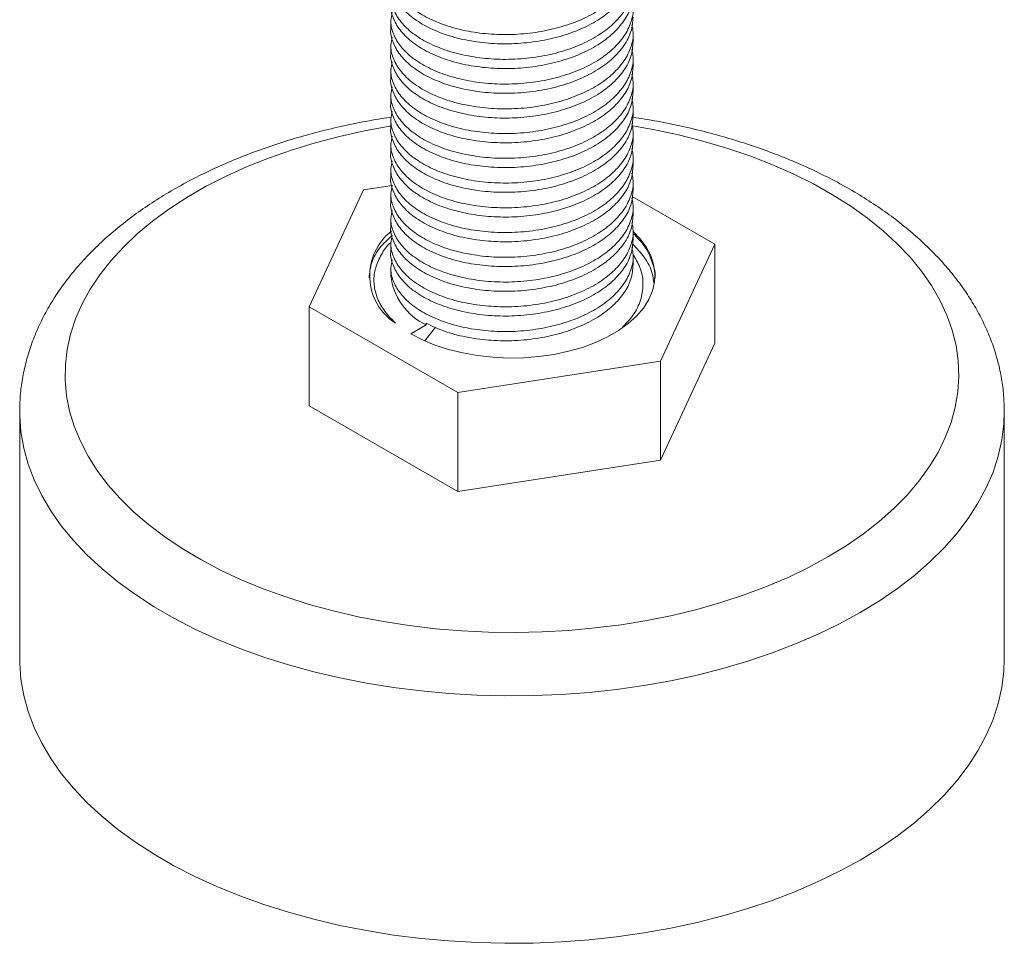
# Model space of a CAD drawing. Header units: millimetres. Extents: x 0 to 210, y 0 to 297.
# Tile 6 of 8: x 124 to 156, y 143 to 174. Entities that reach past the tile are written whole.
import ezdxf

# ---------------------------------------------------------------- set-up
doc = ezdxf.new("R2010")
doc.units = ezdxf.units.MM

msp = doc.modelspace()

# ---------------------------------------------------------------- linework, layer by layer
at = {"color": 7, "linetype": 'Continuous', "lineweight": 15}
for p, q in [((135.922, 173.628), (135.922, 173.322)), ((143.922, 172.914), (143.922, 173.219)), ((135.922, 172.811), (135.922, 172.506)), ((143.922, 172.098), (143.922, 172.403)), ((135.922, 171.994), (135.922, 171.689)), ((143.922, 171.281), (143.922, 171.586)), ((135.922, 171.178), (135.922, 170.873)), ((143.922, 170.465), (143.922, 170.77)), ((135.922, 170.361), (135.922, 170.056)), ((143.922, 169.648), (143.922, 169.953)), ((135.922, 169.545), (135.922, 169.24)), ((143.922, 168.831), (143.922, 169.137)), ((135.922, 168.728), (135.922, 168.423)), ((135.023, 168.032), (133.23, 164.168)), ((135.966, 168.177), (135.023, 168.032)), ((143.922, 168.015), (143.922, 168.32)), ((135.922, 167.912), (135.922, 167.607)), ((146.614, 166.239), (143.889, 167.812)), ((143.922, 167.198), (143.922, 167.503)), ((135.922, 167.095), (135.922, 166.79)), ((143.922, 166.382), (143.922, 166.687)), ((135.922, 166.279), (135.922, 165.974)), ((144.821, 162.375), (146.614, 166.239)), ((146.614, 166.239), (146.614, 162.972)), ((143.922, 165.565), (143.922, 165.87)), ((135.922, 165.462), (135.922, 165.203)), ((133.23, 164.168), (138.129, 161.34)), ((133.23, 164.168), (133.23, 160.902)), ((137.093, 163.571), (136.585, 163.277)), ((137.398, 163.494), (137.039, 163.047)), ((137.093, 163.571), (137.093, 163.626)), ((144.821, 159.109), (146.614, 162.972)), ((138.129, 161.34), (144.821, 162.375)), ((144.821, 162.375), (144.821, 159.109)), ((138.129, 161.34), (138.129, 158.074)), ((133.23, 160.902), (138.129, 158.074)), ((123.672, 160.712), (123.672, 160.731)), ((123.672, 160.712), (123.672, 152.547)), ((156.172, 160.738), (156.172, 160.712)), ((156.172, 152.547), (156.172, 160.712)), ((138.129, 158.074), (144.821, 159.109))]:
    msp.add_line(p, q, dxfattribs=at)
at = {"color": 8, "linetype": 'Continuous', "lineweight": 15, "flags": 128}
for points in [[(135.922, 170.133), (135.891, 170.128), (135.05, 169.974), (134.226, 169.792), (133.423, 169.581), (132.642, 169.343), (131.888, 169.079), (131.163, 168.788), (130.469, 168.474), (129.809, 168.136), (129.184, 167.775), (128.599, 167.394), (128.054, 166.994), (127.551, 166.575), (127.093, 166.14), (126.681, 165.689), (126.316, 165.225), (125.999, 164.75), (125.733, 164.264), (125.517, 163.77), (125.353, 163.269), (125.241, 162.764), (125.182, 162.256), (125.175, 161.746), (125.222, 161.237), (125.32, 160.731), (125.471, 160.229), (125.674, 159.733), (125.928, 159.246), (126.232, 158.767), (126.585, 158.3), (126.986, 157.846), (127.432, 157.407), (127.924, 156.984), (128.459, 156.579), (129.034, 156.192), (129.649, 155.827), (130.3, 155.483), (130.986, 155.163), (131.704, 154.866), (132.451, 154.595), (133.225, 154.35), (134.023, 154.133), (134.842, 153.943), (135.68, 153.782), (136.532, 153.65), (137.397, 153.548), (138.27, 153.476), (139.15, 153.434), (140.032, 153.423), (140.914, 153.442), (141.792, 153.491), (142.664, 153.571), (143.526, 153.68), (144.375, 153.82), (145.208, 153.988), (146.022, 154.185), (146.814, 154.409), (147.581, 154.66), (148.322, 154.938), (149.032, 155.24), (149.709, 155.567), (150.351, 155.916), (150.351, 155.916)], [(150.351, 155.916), (150.957, 156.287), (151.522, 156.678), (152.046, 157.088), (152.527, 157.515), (152.962, 157.959), (153.351, 158.416), (153.692, 158.886), (153.983, 159.367), (154.225, 159.857), (154.415, 160.354), (154.553, 160.857), (154.638, 161.365), (154.671, 161.874), (154.651, 162.383), (154.579, 162.891), (154.454, 163.395), (154.277, 163.894), (154.048, 164.386), (153.769, 164.87), (153.441, 165.342), (153.064, 165.803), (152.64, 166.25), (152.17, 166.681), (151.657, 167.096), (151.102, 167.492), (150.506, 167.868), (149.873, 168.222), (149.204, 168.555), (148.502, 168.863), (147.769, 169.147), (147.008, 169.405), (146.222, 169.636), (145.413, 169.84), (144.584, 170.016), (143.901, 170.136)], [(151.412, 154.079), (150.737, 153.711), (150.027, 153.366), (149.284, 153.045), (148.511, 152.749), (147.709, 152.479), (146.883, 152.236), (146.033, 152.02), (145.163, 151.833), (144.277, 151.675), (143.376, 151.546), (142.464, 151.447), (141.543, 151.378), (140.618, 151.34), (139.69, 151.333), (138.762, 151.355), (137.839, 151.409), (136.922, 151.493), (136.015, 151.607), (135.121, 151.75), (134.243, 151.923), (133.383, 152.125), (132.544, 152.354), (131.73, 152.611), (130.942, 152.894), (130.183, 153.203), (129.457, 153.536), (128.764, 153.892), (128.108, 154.271), (127.49, 154.671), (126.913, 155.091), (126.378, 155.529), (125.888, 155.983), (125.443, 156.454), (125.045, 156.938), (124.696, 157.434), (124.397, 157.941), (124.148, 158.457), (123.951, 158.981), (123.806, 159.51), (123.713, 160.043), (123.673, 160.579), (123.672, 160.712)], [(156.172, 160.712), (156.157, 160.311), (156.091, 159.776), (155.972, 159.245), (155.8, 158.718), (155.577, 158.198), (155.303, 157.687), (154.979, 157.185), (154.605, 156.694), (154.184, 156.217), (153.716, 155.754), (153.203, 155.307), (152.647, 154.879), (152.049, 154.469), (151.412, 154.079)]]:
    msp.add_lwpolyline(points, dxfattribs=at)
at = {"color": 7, "linetype": 'Continuous', "lineweight": 15, "flags": 128}
for points in [[(136.585, 163.277), (136.965, 163.08), (137.38, 162.908), (137.825, 162.763), (138.295, 162.646), (138.783, 162.56), (139.285, 162.504), (139.795, 162.48), (140.306, 162.488), (140.812, 162.528), (141.308, 162.599), (141.788, 162.701), (142.245, 162.832), (142.676, 162.991), (143.074, 163.176), (143.435, 163.385), (143.755, 163.615), (144.03, 163.864), (144.257, 164.128), (144.433, 164.405), (144.557, 164.691), (144.625, 164.984), (144.639, 165.279), (144.597, 165.573), (144.5, 165.862), (144.35, 166.144), (144.148, 166.415), (143.922, 166.649)], [(123.672, 152.547), (123.673, 152.413), (123.713, 151.878), (123.806, 151.345), (123.951, 150.816), (124.148, 150.292), (124.397, 149.776), (124.696, 149.269), (125.045, 148.772), (125.443, 148.288), (125.888, 147.818), (126.378, 147.363), (126.913, 146.925), (127.49, 146.506), (128.108, 146.106), (128.764, 145.727), (129.457, 145.37), (130.183, 145.037), (130.942, 144.729), (131.73, 144.445), (132.544, 144.189), (133.383, 143.959), (134.243, 143.758), (135.121, 143.585), (136.015, 143.441), (136.922, 143.327), (137.839, 143.244), (138.762, 143.19), (139.69, 143.167), (140.618, 143.175), (141.543, 143.213), (142.464, 143.282), (143.376, 143.381), (144.277, 143.509), (145.163, 143.668), (146.033, 143.855), (146.883, 144.07), (147.709, 144.314), (148.511, 144.584), (149.284, 144.88), (150.027, 145.201), (150.737, 145.546), (151.412, 145.914)], [(151.412, 145.914), (152.049, 146.303), (152.647, 146.713), (153.203, 147.142), (153.716, 147.589), (154.184, 148.051), (154.605, 148.529), (154.979, 149.019), (155.303, 149.521), (155.577, 150.033), (155.8, 150.553), (155.972, 151.08), (156.091, 151.611), (156.157, 152.145), (156.172, 152.547)]]:
    msp.add_lwpolyline(points, dxfattribs=at)
at = {"color": 7, "linetype": 'Continuous', "lineweight": 15}
for centre, radius, start, end in [((137.097, 165.194), 1.872, 128.1658, 236.9092), ((137.968, 165.435), 2.059, 186.4547, 244.8655)]:
    msp.add_arc(centre, radius, start, end, dxfattribs=at)
for points, knots in [([(135.968, 175.515), (135.947, 175.429), (135.893, 175.204), (135.978, 174.832), (136.201, 174.422), (136.575, 174.046), (137.075, 173.719), (137.685, 173.455), (138.381, 173.266), (139.137, 173.16), (139.921, 173.14), (140.707, 173.211), (141.462, 173.369), (142.158, 173.608), (142.769, 173.923), (143.269, 174.302), (143.642, 174.728), (143.866, 175.189), (143.95, 175.597), (143.898, 175.841), (143.88, 175.926)], [0, 0, 0, 0, 0.035207, 0.093106, 0.151427, 0.210204, 0.268301, 0.326397, 0.385174, 0.443495, 0.501394, 0.560125, 0.618628, 0.676428, 0.735067, 0.793707, 0.851507, 0.910009, 0.96874, 1, 1, 1, 1]), ([(143.921, 175.364), (143.906, 175.204), (143.877, 174.884), (143.639, 174.423), (143.27, 173.996), (142.768, 173.618), (142.158, 173.303), (141.462, 173.064), (140.707, 172.906), (139.921, 172.835), (139.137, 172.855), (138.381, 172.961), (137.685, 173.15), (137.075, 173.414), (136.575, 173.741), (136.199, 174.117), (135.985, 174.527), (135.896, 174.814), (135.922, 174.955), (135.922, 174.956)], [0, 0, 0, 0, 0.062603, 0.125271, 0.187186, 0.250001, 0.312816, 0.374731, 0.437399, 0.500311, 0.562333, 0.624806, 0.687768, 0.750001, 0.812234, 0.875195, 0.937669, 0.999691, 1, 1, 1, 1]), ([(135.968, 174.698), (135.947, 174.613), (135.893, 174.387), (135.978, 174.016), (136.201, 173.605), (136.575, 173.229), (137.075, 172.903), (137.685, 172.639), (138.381, 172.45), (139.137, 172.343), (139.921, 172.323), (140.707, 172.394), (141.462, 172.552), (142.158, 172.792), (142.769, 173.107), (143.269, 173.485), (143.642, 173.911), (143.866, 174.373), (143.95, 174.781), (143.898, 175.025), (143.88, 175.11)], [0, 0, 0, 0, 0.035207, 0.093106, 0.151427, 0.210204, 0.268301, 0.326397, 0.385174, 0.443495, 0.501394, 0.560125, 0.618628, 0.676428, 0.735067, 0.793707, 0.851507, 0.910009, 0.96874, 1, 1, 1, 1]), ([(143.921, 174.547), (143.906, 174.387), (143.877, 174.067), (143.639, 173.606), (143.27, 173.18), (142.768, 172.802), (142.158, 172.487), (141.462, 172.247), (140.707, 172.089), (139.921, 172.018), (139.137, 172.038), (138.381, 172.145), (137.685, 172.334), (137.075, 172.598), (136.575, 172.924), (136.199, 173.3), (135.985, 173.71), (135.896, 173.997), (135.922, 174.138), (135.922, 174.139)], [0, 0, 0, 0, 0.062603, 0.125271, 0.187186, 0.250001, 0.312816, 0.374731, 0.437399, 0.500311, 0.562333, 0.624806, 0.687768, 0.750001, 0.812234, 0.875195, 0.937669, 0.999691, 1, 1, 1, 1]), ([(135.968, 173.882), (135.947, 173.796), (135.893, 173.571), (135.978, 173.199), (136.201, 172.789), (136.575, 172.413), (137.075, 172.086), (137.685, 171.822), (138.381, 171.633), (139.137, 171.527), (139.921, 171.507), (140.707, 171.578), (141.462, 171.736), (142.158, 171.975), (142.769, 172.29), (143.269, 172.668), (143.642, 173.095), (143.866, 173.556), (143.95, 173.964), (143.898, 174.208), (143.88, 174.293)], [0, 0, 0, 0, 0.0352069, 0.0931058, 0.1514273, 0.2102041, 0.2683005, 0.326397, 0.3851738, 0.4434953, 0.5013942, 0.5601251, 0.6186279, 0.6764278, 0.7350672, 0.7937067, 0.8515066, 0.9100094, 0.9687403, 1, 1, 1, 1]), ([(143.921, 173.731), (143.906, 173.571), (143.877, 173.251), (143.639, 172.79), (143.27, 172.363), (142.768, 171.985), (142.158, 171.67), (141.462, 171.431), (140.707, 171.273), (139.921, 171.202), (139.137, 171.222), (138.381, 171.328), (137.685, 171.517), (137.075, 171.781), (136.575, 172.108), (136.199, 172.484), (135.985, 172.894), (135.896, 173.181), (135.922, 173.322), (135.922, 173.322)], [0, 0, 0, 0, 0.062603, 0.125271, 0.187186, 0.250001, 0.312816, 0.374731, 0.437399, 0.500311, 0.562333, 0.624806, 0.687768, 0.750001, 0.812234, 0.875195, 0.937669, 0.999691, 1, 1, 1, 1]), ([(135.968, 173.065), (135.947, 172.98), (135.893, 172.754), (135.978, 172.382), (136.201, 171.972), (136.575, 171.596), (137.075, 171.27), (137.685, 171.006), (138.381, 170.817), (139.137, 170.71), (139.921, 170.69), (140.707, 170.761), (141.462, 170.919), (142.158, 171.159), (142.769, 171.473), (143.269, 171.852), (143.642, 172.278), (143.866, 172.739), (143.95, 173.147), (143.898, 173.392), (143.88, 173.476)], [0, 0, 0, 0, 0.035207, 0.093106, 0.151427, 0.210204, 0.268301, 0.326397, 0.385174, 0.443495, 0.501394, 0.560125, 0.618628, 0.676428, 0.735067, 0.793707, 0.851507, 0.910009, 0.96874, 1, 1, 1, 1]), ([(143.921, 172.914), (143.906, 172.754), (143.877, 172.434), (143.639, 171.973), (143.27, 171.547), (142.768, 171.168), (142.158, 170.853), (141.462, 170.614), (140.707, 170.456), (139.921, 170.385), (139.137, 170.405), (138.381, 170.512), (137.685, 170.701), (137.075, 170.964), (136.575, 171.291), (136.199, 171.667), (135.985, 172.077), (135.896, 172.364), (135.922, 172.505), (135.922, 172.506)], [0, 0, 0, 0, 0.062603, 0.125271, 0.187186, 0.250001, 0.312816, 0.374731, 0.437399, 0.500311, 0.562333, 0.624806, 0.687768, 0.750001, 0.812234, 0.875195, 0.937669, 0.999691, 1, 1, 1, 1]), ([(135.968, 172.249), (135.947, 172.163), (135.893, 171.938), (135.978, 171.566), (136.201, 171.156), (136.575, 170.78), (137.075, 170.453), (137.685, 170.189), (138.381, 170), (139.137, 169.894), (139.921, 169.874), (140.707, 169.945), (141.462, 170.103), (142.158, 170.342), (142.769, 170.657), (143.269, 171.035), (143.642, 171.462), (143.866, 171.923), (143.95, 172.331), (143.898, 172.575), (143.88, 172.66)], [0, 0, 0, 0, 0.035207, 0.093106, 0.151427, 0.210204, 0.268301, 0.326397, 0.385174, 0.443495, 0.501394, 0.560125, 0.618628, 0.676428, 0.735067, 0.793707, 0.851507, 0.910009, 0.96874, 1, 1, 1, 1]), ([(143.921, 172.098), (143.906, 171.938), (143.877, 171.617), (143.639, 171.156), (143.27, 170.73), (142.768, 170.352), (142.158, 170.037), (141.462, 169.798), (140.707, 169.639), (139.921, 169.569), (139.137, 169.589), (138.381, 169.695), (137.685, 169.884), (137.075, 170.148), (136.575, 170.475), (136.199, 170.851), (135.985, 171.261), (135.896, 171.547), (135.922, 171.689), (135.922, 171.689)], [0, 0, 0, 0, 0.062603, 0.125271, 0.187186, 0.250001, 0.312816, 0.374731, 0.437399, 0.500311, 0.562333, 0.624806, 0.687768, 0.750001, 0.812234, 0.875195, 0.937669, 0.999691, 1, 1, 1, 1]), ([(135.968, 171.432), (135.947, 171.347), (135.893, 171.121), (135.978, 170.749), (136.201, 170.339), (136.575, 169.963), (137.075, 169.636), (137.685, 169.373), (138.381, 169.184), (139.137, 169.077), (139.921, 169.057), (140.707, 169.128), (141.462, 169.286), (142.158, 169.525), (142.769, 169.84), (143.269, 170.219), (143.642, 170.645), (143.866, 171.106), (143.95, 171.514), (143.898, 171.759), (143.88, 171.843)], [0, 0, 0, 0, 0.035207, 0.093106, 0.151427, 0.210204, 0.268301, 0.326397, 0.385174, 0.443495, 0.501394, 0.560125, 0.618628, 0.676428, 0.735067, 0.793707, 0.851507, 0.910009, 0.96874, 1, 1, 1, 1]), ([(143.921, 171.281), (143.906, 171.121), (143.877, 170.801), (143.639, 170.34), (143.27, 169.914), (142.768, 169.535), (142.158, 169.22), (141.462, 168.981), (140.707, 168.823), (139.921, 168.752), (139.137, 168.772), (138.381, 168.879), (137.685, 169.067), (137.075, 169.331), (136.575, 169.658), (136.199, 170.034), (135.985, 170.444), (135.896, 170.731), (135.922, 170.872), (135.922, 170.873)], [0, 0, 0, 0, 0.062603, 0.125271, 0.187186, 0.250001, 0.312816, 0.374731, 0.437399, 0.500311, 0.562333, 0.624806, 0.687768, 0.750001, 0.812234, 0.875195, 0.937669, 0.999691, 1, 1, 1, 1]), ([(135.968, 170.615), (135.947, 170.53), (135.893, 170.305), (135.978, 169.933), (136.201, 169.523), (136.575, 169.147), (137.075, 168.82), (137.685, 168.556), (138.381, 168.367), (139.137, 168.261), (139.921, 168.241), (140.707, 168.311), (141.462, 168.47), (142.158, 168.709), (142.769, 169.024), (143.269, 169.402), (143.642, 169.829), (143.866, 170.29), (143.95, 170.698), (143.898, 170.942), (143.88, 171.027)], [0, 0, 0, 0, 0.035207, 0.093106, 0.151427, 0.210204, 0.268301, 0.326397, 0.385174, 0.443495, 0.501394, 0.560125, 0.618628, 0.676428, 0.735067, 0.793707, 0.851507, 0.910009, 0.96874, 1, 1, 1, 1]), ([(135.934, 170.425), (135.831, 170.411), (135.443, 170.355), (134.783, 170.23), (133.954, 170.05), (133.143, 169.841), (132.35, 169.606), (131.579, 169.344), (130.831, 169.056), (130.108, 168.743), (129.412, 168.405), (128.747, 168.042), (128.113, 167.656), (127.513, 167.247), (126.95, 166.816), (126.426, 166.364), (125.942, 165.893), (125.501, 165.404), (125.105, 164.899), (124.755, 164.38), (124.453, 163.849), (124.199, 163.309), (123.995, 162.763), (123.839, 162.211), (123.734, 161.657), (123.678, 161.164), (123.677, 160.857), (123.677, 160.735)], [0, 0, 0, 0, 0.015109, 0.057151, 0.099233, 0.141361, 0.183541, 0.225778, 0.268076, 0.310436, 0.352858, 0.395335, 0.437855, 0.480399, 0.522927, 0.565392, 0.60774, 0.649903, 0.691808, 0.733383, 0.774565, 0.815313, 0.855615, 0.89549, 0.934988, 0.974188, 1, 1, 1, 1]), ([(143.921, 170.465), (143.906, 170.305), (143.877, 169.984), (143.639, 169.523), (143.27, 169.097), (142.768, 168.719), (142.158, 168.404), (141.462, 168.165), (140.707, 168.006), (139.921, 167.936), (139.137, 167.956), (138.381, 168.062), (137.685, 168.251), (137.075, 168.515), (136.575, 168.842), (136.199, 169.218), (135.985, 169.628), (135.896, 169.914), (135.922, 170.056), (135.922, 170.056)], [0, 0, 0, 0, 0.062603, 0.125271, 0.187186, 0.250001, 0.312816, 0.374731, 0.437399, 0.500311, 0.562333, 0.624806, 0.687768, 0.750001, 0.812234, 0.875195, 0.937669, 0.999691, 1, 1, 1, 1]), ([(156.168, 160.742), (156.166, 160.888), (156.161, 161.218), (156.098, 161.73), (155.988, 162.276), (155.83, 162.816), (155.627, 163.349), (155.377, 163.875), (155.081, 164.391), (154.739, 164.897), (154.353, 165.391), (153.922, 165.871), (153.448, 166.336), (152.933, 166.783), (152.379, 167.211), (151.787, 167.619), (151.159, 168.006), (150.499, 168.37), (149.808, 168.71), (149.089, 169.025), (148.343, 169.315), (147.574, 169.58), (146.784, 169.818), (145.974, 170.03), (145.147, 170.212), (144.46, 170.345), (144.045, 170.405), (143.915, 170.424)], [0, 0, 0, 0, 0.0308519, 0.0697838, 0.1087696, 0.1479201, 0.1873329, 0.2270856, 0.2672301, 0.3077899, 0.3487591, 0.390106, 0.4317793, 0.4737161, 0.51585, 0.5581187, 0.6004679, 0.642854, 0.6852366, 0.7275938, 0.7699127, 0.8121861, 0.8544116, 0.8965897, 0.9387232, 0.9808165, 1, 1, 1, 1]), ([(135.968, 169.799), (135.947, 169.714), (135.893, 169.488), (135.978, 169.116), (136.201, 168.706), (136.575, 168.33), (137.075, 168.003), (137.685, 167.739), (138.381, 167.551), (139.137, 167.444), (139.921, 167.424), (140.707, 167.495), (141.462, 167.653), (142.158, 167.892), (142.769, 168.207), (143.269, 168.586), (143.642, 169.012), (143.866, 169.473), (143.95, 169.881), (143.898, 170.125), (143.88, 170.21)], [0, 0, 0, 0, 0.035207, 0.093106, 0.151427, 0.210204, 0.268301, 0.326397, 0.385174, 0.443495, 0.501394, 0.560125, 0.618628, 0.676428, 0.735067, 0.793707, 0.851507, 0.910009, 0.96874, 1, 1, 1, 1]), ([(143.921, 169.648), (143.906, 169.488), (143.877, 169.168), (143.639, 168.707), (143.27, 168.281), (142.768, 167.902), (142.158, 167.587), (141.462, 167.348), (140.707, 167.19), (139.921, 167.119), (139.137, 167.139), (138.381, 167.246), (137.685, 167.434), (137.075, 167.698), (136.575, 168.025), (136.199, 168.401), (135.985, 168.811), (135.896, 169.098), (135.922, 169.239), (135.922, 169.24)], [0, 0, 0, 0, 0.062603, 0.125271, 0.187186, 0.250001, 0.312816, 0.374731, 0.437399, 0.500311, 0.562333, 0.624806, 0.687768, 0.750001, 0.812234, 0.875195, 0.937669, 0.999691, 1, 1, 1, 1]), ([(135.968, 168.982), (135.947, 168.897), (135.893, 168.672), (135.978, 168.3), (136.201, 167.89), (136.575, 167.514), (137.075, 167.187), (137.685, 166.923), (138.381, 166.734), (139.137, 166.628), (139.921, 166.608), (140.707, 166.678), (141.462, 166.837), (142.158, 167.076), (142.769, 167.391), (143.269, 167.769), (143.642, 168.195), (143.866, 168.657), (143.95, 169.065), (143.898, 169.309), (143.88, 169.394)], [0, 0, 0, 0, 0.035207, 0.093106, 0.151427, 0.210204, 0.268301, 0.326397, 0.385174, 0.443495, 0.501394, 0.560125, 0.618628, 0.676428, 0.735067, 0.793707, 0.851507, 0.910009, 0.96874, 1, 1, 1, 1]), ([(143.921, 168.832), (143.906, 168.671), (143.877, 168.351), (143.639, 167.89), (143.27, 167.464), (142.768, 167.086), (142.158, 166.771), (141.462, 166.532), (140.707, 166.373), (139.921, 166.303), (139.137, 166.323), (138.381, 166.429), (137.685, 166.618), (137.075, 166.882), (136.575, 167.209), (136.199, 167.585), (135.985, 167.994), (135.896, 168.281), (135.922, 168.422), (135.922, 168.423)], [0, 0, 0, 0, 0.062603, 0.125271, 0.187186, 0.250001, 0.312816, 0.374731, 0.437399, 0.500311, 0.562333, 0.624806, 0.687768, 0.750001, 0.812234, 0.875195, 0.937669, 0.999691, 1, 1, 1, 1]), ([(135.97, 168.178), (135.949, 168.089), (135.893, 167.859), (135.977, 167.483), (136.201, 167.073), (136.575, 166.697), (137.075, 166.37), (137.685, 166.106), (138.381, 165.918), (139.137, 165.811), (139.921, 165.791), (140.707, 165.862), (141.462, 166.02), (142.158, 166.259), (142.769, 166.574), (143.269, 166.953), (143.642, 167.379), (143.866, 167.84), (143.95, 168.248), (143.898, 168.492), (143.88, 168.577)], [0, 0, 0, 0, 0.036831, 0.094632, 0.152855, 0.211533, 0.269532, 0.327531, 0.386208, 0.444432, 0.502233, 0.560865, 0.61927, 0.676972, 0.735513, 0.794054, 0.851757, 0.910161, 0.968793, 1, 1, 1, 1]), ([(143.921, 168.015), (143.906, 167.855), (143.877, 167.535), (143.639, 167.074), (143.27, 166.648), (142.768, 166.269), (142.158, 165.954), (141.462, 165.715), (140.707, 165.557), (139.921, 165.486), (139.137, 165.506), (138.381, 165.612), (137.685, 165.801), (137.075, 166.065), (136.575, 166.392), (136.199, 166.768), (135.985, 167.178), (135.896, 167.465), (135.922, 167.606), (135.922, 167.607)], [0, 0, 0, 0, 0.062603, 0.125271, 0.187186, 0.250001, 0.312816, 0.374731, 0.437399, 0.500311, 0.562333, 0.624806, 0.687768, 0.750001, 0.812234, 0.875195, 0.937669, 0.999691, 1, 1, 1, 1]), ([(135.968, 167.349), (135.947, 167.264), (135.893, 167.039), (135.978, 166.667), (136.201, 166.257), (136.575, 165.881), (137.075, 165.554), (137.685, 165.29), (138.381, 165.101), (139.137, 164.995), (139.921, 164.975), (140.707, 165.045), (141.462, 165.204), (142.158, 165.443), (142.769, 165.758), (143.269, 166.136), (143.642, 166.562), (143.866, 167.024), (143.95, 167.432), (143.898, 167.676), (143.88, 167.761)], [0, 0, 0, 0, 0.035207, 0.093106, 0.151427, 0.210204, 0.268301, 0.326397, 0.385174, 0.443495, 0.501394, 0.560125, 0.618628, 0.676428, 0.735067, 0.793707, 0.851507, 0.910009, 0.96874, 1, 1, 1, 1]), ([(143.921, 167.198), (143.906, 167.038), (143.877, 166.718), (143.639, 166.257), (143.27, 165.831), (142.768, 165.453), (142.158, 165.138), (141.462, 164.899), (140.707, 164.74), (139.921, 164.67), (139.137, 164.689), (138.381, 164.796), (137.685, 164.985), (137.075, 165.249), (136.575, 165.575), (136.199, 165.952), (135.985, 166.361), (135.896, 166.648), (135.922, 166.789), (135.922, 166.79)], [0, 0, 0, 0, 0.062603, 0.125271, 0.187186, 0.250001, 0.312816, 0.374731, 0.437399, 0.500311, 0.562333, 0.624806, 0.687768, 0.750001, 0.812234, 0.875195, 0.937669, 0.999691, 1, 1, 1, 1]), ([(135.967, 166.529), (135.947, 166.445), (135.893, 166.221), (135.978, 165.85), (136.201, 165.44), (136.575, 165.064), (137.075, 164.737), (137.685, 164.473), (138.381, 164.284), (139.137, 164.178), (139.921, 164.158), (140.707, 164.229), (141.462, 164.387), (142.158, 164.626), (142.769, 164.941), (143.269, 165.32), (143.642, 165.746), (143.866, 166.207), (143.95, 166.615), (143.898, 166.859), (143.88, 166.944)], [0, 0, 0, 0, 0.034734, 0.092661, 0.151011, 0.209817, 0.267942, 0.326067, 0.384872, 0.443222, 0.50115, 0.559909, 0.618441, 0.676269, 0.734937, 0.793605, 0.851434, 0.909965, 0.968725, 1, 1, 1, 1]), ([(135.203, 165.123), (135.221, 165.293), (135.257, 165.632), (135.523, 166.114), (135.824, 166.395), (135.968, 166.53)], [0, 0, 0, 0, 0.34152, 0.683396, 1, 1, 1, 1]), ([(136.075, 163.626), (135.922, 163.787), (135.642, 164.082), (135.424, 164.556), (135.342, 165.008), (135.398, 165.462), (135.598, 165.893), (135.782, 166.176), (135.924, 166.299), (135.926, 166.3)], [0, 0, 0, 0, 0.196367, 0.358422, 0.520445, 0.681198, 0.841951, 0.99803, 1, 1, 1, 1]), ([(143.921, 166.382), (143.906, 166.222), (143.877, 165.902), (143.639, 165.441), (143.27, 165.015), (142.768, 164.636), (142.158, 164.321), (141.462, 164.082), (140.707, 163.924), (139.921, 163.853), (139.137, 163.873), (138.381, 163.979), (137.685, 164.168), (137.075, 164.432), (136.575, 164.759), (136.199, 165.135), (135.985, 165.545), (135.896, 165.832), (135.922, 165.973), (135.922, 165.974)], [0, 0, 0, 0, 0.062603, 0.125271, 0.187186, 0.250001, 0.312816, 0.374731, 0.437399, 0.500311, 0.562333, 0.624806, 0.687768, 0.750001, 0.812234, 0.875195, 0.937669, 0.999691, 1, 1, 1, 1]), ([(135.968, 165.716), (135.947, 165.631), (135.893, 165.406), (135.978, 165.034), (136.201, 164.624), (136.575, 164.247), (137.075, 163.921), (137.685, 163.657), (138.381, 163.468), (139.137, 163.361), (139.921, 163.341), (140.707, 163.412), (141.462, 163.57), (142.158, 163.81), (142.769, 164.125), (143.269, 164.503), (143.642, 164.929), (143.866, 165.391), (143.95, 165.799), (143.898, 166.043), (143.88, 166.128)], [0, 0, 0, 0, 0.035207, 0.093106, 0.151427, 0.210204, 0.268301, 0.326397, 0.385174, 0.443495, 0.501394, 0.560125, 0.618628, 0.676428, 0.735067, 0.793707, 0.851507, 0.910009, 0.96874, 1, 1, 1, 1]), ([(143.899, 166.243), (144.035, 166.1), (144.326, 165.794), (144.555, 165.354), (144.589, 165.065), (144.601, 164.961)], [0, 0, 0, 0, 0.361366, 0.772161, 1, 1, 1, 1]), ([(143.921, 165.565), (143.906, 165.405), (143.877, 165.085), (143.639, 164.624), (143.27, 164.198), (142.768, 163.82), (142.158, 163.505), (141.462, 163.265), (140.707, 163.107), (139.922, 163.036), (139.136, 163.056), (138.383, 163.164), (137.68, 163.349), (137.288, 163.534), (137.093, 163.626)], [0, 0, 0, 0, 0.083471, 0.167028, 0.249582, 0.333334, 0.417087, 0.49964, 0.583198, 0.667081, 0.749776, 0.833074, 0.917023, 1, 1, 1, 1])]:
    msp.add_open_spline(points, degree=3, knots=knots, dxfattribs=at)
at = {"color": 8, "linetype": 'Continuous', "lineweight": 15}
for points, knots in [([(143.922, 166.59), (144.052, 166.456), (144.339, 166.158), (144.563, 165.647), (144.67, 165.274), (144.64, 165.089), (144.64, 165.088)], [0, 0, 0, 0, 0.2929427, 0.6468762, 0.9982475, 1, 1, 1, 1]), ([(143.933, 165.873), (144.02, 165.721), (144.199, 165.407), (144.271, 164.901), (144.188, 164.386), (143.953, 163.896), (143.676, 163.607), (143.543, 163.468)], [0, 0, 0, 0, 0.191972, 0.395869, 0.602695, 0.808718, 1, 1, 1, 1])]:
    msp.add_open_spline(points, degree=3, knots=knots, dxfattribs=at)

doc.saveas('drawing.dxf')
